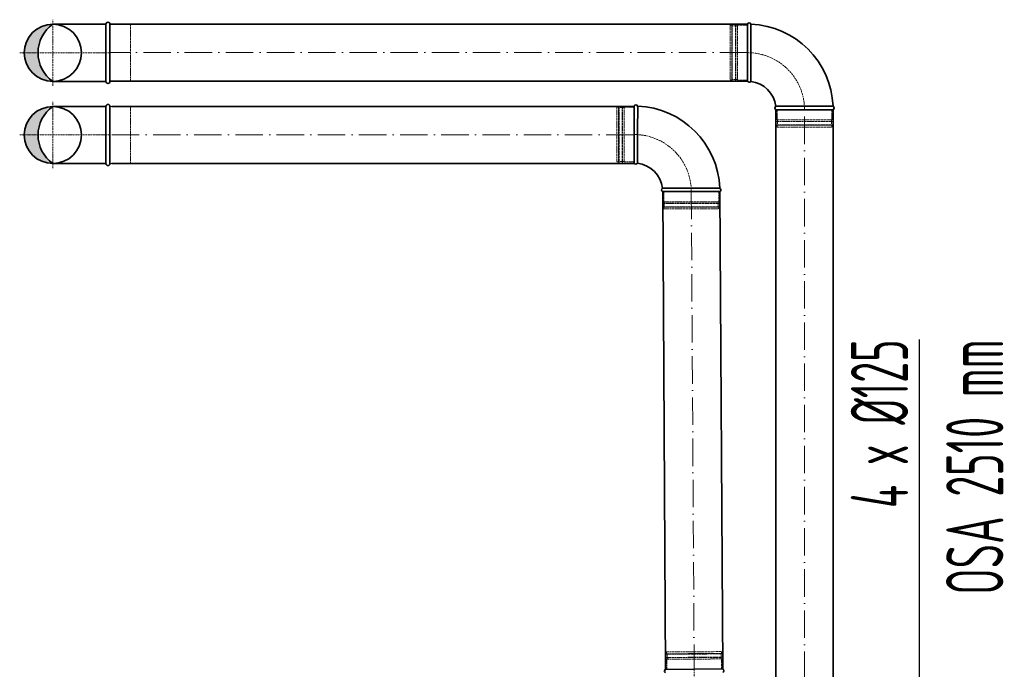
# Model space of a CAD drawing. Header units: millimetres. Extents: x 8221 to 89444, y -105166 to -5578.
# Tile 58 of 118: x 61649 to 63803, y -66051 to -64629. Entities that reach past the tile are written whole.
import ezdxf

# ---------------------------------------------------------------- set-up
doc = ezdxf.new("R2010")
doc.units = ezdxf.units.MM
for name, pattern in [('ACAD_ISO02W100', [15, 12, -3]), ('ACAD_ISO10W100', [18, 12, -3, 0, -3]), ('phl_thick', [0])]:
    doc.linetypes.add(name, pattern=pattern)
for name, color, linetype, lineweight in [('VZT_01 SUP (PŘÍVOD) - OBRYS', 5, 'Continuous', 35), ('VZT_02 SUP (PŘÍVOD) - OSA', 5, 'ACAD_ISO10W100', 5), ('VZT_05 ETA (ODVOD) - OBRYS', 6, 'Continuous', 35), ('VZT_06 ETA (ODVOD) - OSA', 6, 'ACAD_ISO10W100', 5), ('VZT_60_KOTY - DIMENZE', 7, 'Continuous', 5)]:
    doc.layers.add(name, color=color, linetype=linetype, lineweight=lineweight)
doc.layers.add('VZT_03 SUP (PŘÍVOD) - NETISK', color=8, linetype='ACAD_ISO02W100', lineweight=5, plot=False)
doc.layers.add('VZT_07 ETA (ODVOD) - NETISK', color=8, linetype='ACAD_ISO02W100', lineweight=5, plot=False)
doc.styles.add('EVORA_125', font='isocp.shx', dxfattribs={"width": 0.6, "height": 125})

msp = doc.modelspace()

# ---------------------------------------------------------------- hatches: boundary and pattern name
at = {"layer": 'VZT_01 SUP (PŘÍVOD) - OBRYS'}
h = msp.add_hatch(color=256, dxfattribs=at)
h.dxf.hatch_style = 1
h.paths.add_polyline_path([(61721.1, -64943.6, -0.242708), (61688.8, -64881.1), (61658.6, -64881.1, 0.414214)])
h.paths.add_polyline_path([(61658.6, -64881.1), (61688.8, -64881.1, -0.242708), (61721.1, -64818.6, 0.414214)])
at = {"layer": 'VZT_05 ETA (ODVOD) - OBRYS'}
h = msp.add_hatch(color=256, dxfattribs=at)
h.dxf.hatch_style = 1
h.paths.add_polyline_path([(61721.1, -64763.6, -0.242708), (61688.8, -64701.1), (61658.6, -64701.1, 0.414214)])
h.paths.add_polyline_path([(61658.6, -64701.1), (61688.8, -64701.1, -0.242708), (61721.1, -64638.6, 0.414214)])

# ---------------------------------------------------------------- linework, layer by layer
at = {"layer": 'VZT_01 SUP (PŘÍVOD) - OBRYS'}
for p, q in [((62992.9, -64817.6), (62992.9, -64942.6)), ((63055.4, -65005.1), (63180.4, -65005.1)), ((63061.7, -66051.1), (63186.7, -66050.3))]:
    msp.add_line(p, q, dxfattribs=at)
for points in [[(61837.1, -64818.6), (61721.1, -64818.6)], [(61837.1, -64943.6), (61837.1, -64818.6)], [(61846.1, -64943.6), (61846.1, -64818.6)], [(62992.9, -64818.6), (61850.2, -64818.6)], [(61837.1, -64943.6), (61721.1, -64943.6)], [(62992.9, -64943.6), (61850.2, -64943.6)], [(63061.7, -66051.1), (63055.4, -65005.7)], [(63186.7, -66050.3), (63180.4, -65004.9)]]:
    msp.add_lwpolyline(points, dxfattribs=at)
msp.add_circle((61721.1, -64881.1), 62.5, dxfattribs=at)
for centre, radius, start, end in [((61841.6, -64818.6), 4.5, 0, 180), ((62996.7, -64819.2), 4.17, 21.1072, 156.5322), ((62992.9, -65005.1), 187.5, 2.3607, 87.6393), ((61765.5, -64881.1), 76.7, 125.4307, 234.5693), ((61841.6, -64943.6), 4.5, 180, 0), ((62996.7, -64940.9), 4.17, 203.4678, 329.7019), ((62992.9, -65005.1), 62.5, 6.8302, 83.1698), ((63057, -65001.3), 4.17, 120.2981, 246.5322), ((63178.7, -65001.3), 4.17, 293.4678, 68.8928), ((63063.4, -66054.9), 4.17, 113.8168, 246.8877), ((63185.1, -66054.1), 4.17, 293.8102, 66.8811)]:
    msp.add_arc(centre, radius, start, end, dxfattribs=at)
for points, knots in [([(63000.3, -64943), (63000.3, -64943), (63000.3, -64943), (63000.3, -64942.7), (63000.3, -64942.3), (63000.3, -64941.3), (63000.3, -64940.5), (63000.3, -64937.3), (63000.3, -64934.2), (63000.4, -64925.3), (63000.4, -64919.1), (63000.5, -64905), (63000.5, -64897.2), (63000.5, -64881), (63000.5, -64872.7), (63000.5, -64856.9), (63000.6, -64849.4), (63000.6, -64836.2), (63000.6, -64830.6), (63000.6, -64823.7), (63000.6, -64821.5), (63000.6, -64818.5), (63000.6, -64817.7), (63000.6, -64817.7)], [197.067977, 197.067977, 197.067977, 197.067977, 201.792196, 201.792196, 209.190204, 209.190204, 218.040239, 218.040239, 237.760854, 237.760854, 262.206108, 262.206108, 286.831239, 286.831239, 311.323072, 311.323072, 335.946087, 335.946087, 360.704397, 360.704397, 377.088273, 377.088273, 394.105327, 394.105327, 394.105327, 394.105327]), ([(63054.9, -64997.6), (63054.9, -64997.6), (63056.5, -64997.6), (63062.6, -64997.6), (63067.1, -64997.6), (63078.5, -64997.5), (63085.3, -64997.5), (63100.3, -64997.5), (63108.4, -64997.4), (63124.7, -64997.4), (63132.9, -64997.4), (63148.1, -64997.4), (63155, -64997.4), (63166.8, -64997.4), (63171.5, -64997.4), (63178.1, -64997.4), (63179.9, -64997.4), (63180.2, -64997.4), (63180.2, -64997.4), (63180.2, -64997.4)], [0, 0, 0, 0, 24.235852, 24.235852, 48.531845, 48.531845, 73.024415, 73.024415, 97.570898, 97.570898, 122.078339, 122.078339, 146.53579, 146.53579, 170.957495, 170.957495, 195.359468, 195.359468, 197.168246, 197.168246, 197.168246, 197.168246])]:
    msp.add_open_spline(points, degree=3, knots=knots, dxfattribs=at)
at = {"layer": 'VZT_02 SUP (PŘÍVOD) - OSA', "ltscale": 0.3}
for points in [[(61721.1, -64881.1), (61721.1, -64808.6)], [(61648.6, -64881.1), (61721.1, -64881.1)], [(61721.1, -64881.1), (61846.1, -64881.1)], [(61721.1, -64953.6), (61721.1, -64881.1)], [(63124.2, -66050.7), (63125.4, -66248)]]:
    msp.add_lwpolyline(points, dxfattribs=at)
at = {"layer": 'VZT_02 SUP (PŘÍVOD) - OSA', "ltscale": 5}
for points in [[(61850.2, -64881.1), (62992.9, -64881.1)], [(63117.9, -65005.3), (63124.2, -66050.7)]]:
    msp.add_lwpolyline(points, dxfattribs=at)
at = {"layer": 'VZT_02 SUP (PŘÍVOD) - OSA', "ltscale": 0.3}
msp.add_lwpolyline([(63117.9, -65005.1), (63117.9, -65005.1, 0.414214), (62992.9, -64880.1), (62992.9, -64880.1)], format="xyb", dxfattribs=at)
at = {"layer": 'VZT_03 SUP (PŘÍVOD) - NETISK', "ltscale": 0.4}
for p, q in [((62954.9, -64820.1), (62954.9, -64940.1)), ((62958.9, -64820.1), (62954.9, -64820.1)), ((62958.9, -64820.1), (62958.9, -64940.1)), ((62959.4, -64821.1), (62958.9, -64821.1)), ((62959.4, -64819.1), (62959.4, -64941.1)), ((62959.9, -64819.1), (62959.4, -64819.1)), ((62959.9, -64819.1), (62959.9, -64941.1)), ((62966.9, -64821.1), (62959.9, -64821.1)), ((62966.9, -64819.1), (62966.9, -64941.1)), ((62967.4, -64819.1), (62966.9, -64819.1)), ((62967.4, -64819.1), (62967.4, -64941.1)), ((62970.9, -64821.1), (62967.4, -64821.1)), ((62970.9, -64820.1), (62970.9, -64940.1)), ((62992.9, -64820.1), (62970.9, -64820.1)), ((62958.9, -64940.1), (62954.9, -64940.1)), ((62959.4, -64939.1), (62958.9, -64939.1)), ((62959.9, -64941.1), (62959.4, -64941.1)), ((62966.9, -64939.1), (62959.9, -64939.1)), ((62967.4, -64941.1), (62966.9, -64941.1)), ((62970.9, -64939.1), (62967.4, -64939.1)), ((62992.9, -64940.1), (62970.9, -64940.1)), ((63057.9, -65005.1), (63057.9, -65027.1)), ((63177.9, -65005.1), (63177.9, -65027.1)), ((63056.9, -65030.6), (63178.9, -65030.6)), ((63056.9, -65030.6), (63056.9, -65031.1)), ((63056.9, -65031.1), (63178.9, -65031.1)), ((63057.9, -65027.1), (63177.9, -65027.1)), ((63058.9, -65027.1), (63058.9, -65030.6)), ((63058.9, -65031.1), (63058.9, -65038.1)), ((63176.9, -65027.1), (63176.9, -65030.6)), ((63176.9, -65031.1), (63176.9, -65038.1)), ((63178.9, -65030.6), (63178.9, -65031.1)), ((63056.9, -65038.1), (63178.9, -65038.1)), ((63056.9, -65038.1), (63056.9, -65038.6)), ((63056.9, -65038.6), (63178.9, -65038.6)), ((63057.9, -65039.1), (63177.9, -65039.1)), ((63057.9, -65039.1), (63057.9, -65043.1)), ((63057.9, -65043.1), (63177.9, -65043.1)), ((63058.9, -65038.6), (63058.9, -65039.1)), ((63176.9, -65038.6), (63176.9, -65039.1)), ((63177.9, -65039.1), (63177.9, -65043.1)), ((63178.9, -65038.1), (63178.9, -65038.6)), ((63063, -66017.6), (63185, -66016.8)), ((63063, -66018.1), (63185, -66017.3)), ((63063, -66018.1), (63063, -66017.6)), ((63063.1, -66025.1), (63185.1, -66024.3)), ((63064, -66013.1), (63184, -66012.3)), ((63064, -66017.1), (63064, -66013.1)), ((63064, -66017.1), (63184, -66016.3)), ((63065, -66017.5), (63065, -66017)), ((63065.1, -66025), (63065, -66018)), ((63183, -66016.8), (63183, -66016.3)), ((63183.1, -66024.3), (63183, -66017.3)), ((63184, -66016.3), (63184, -66012.3)), ((63185, -66017.3), (63185, -66016.8)), ((63185.1, -66024.8), (63185.1, -66024.3)), ((63063.1, -66025.6), (63185.1, -66024.8)), ((63063.1, -66025.6), (63063.1, -66025.1)), ((63064.1, -66029.1), (63184.1, -66028.3)), ((63064.2, -66051.1), (63064.1, -66029.1)), ((63065.1, -66029), (63065.1, -66025.5)), ((63183.1, -66028.3), (63183.1, -66024.8)), ((63184.2, -66050.3), (63184.1, -66028.3))]:
    msp.add_line(p, q, dxfattribs=at)
msp.add_lwpolyline([(61846.1, -64943.6), (61891.1, -64943.6), (61891.1, -64818.6), (61846.1, -64818.6)], dxfattribs=at)
at = {"layer": 'VZT_05 ETA (ODVOD) - OBRYS'}
for p, q in [((63240.7, -64638.3), (63240.7, -64763.3)), ((63303.2, -64825.8), (63428.2, -64825.8))]:
    msp.add_line(p, q, dxfattribs=at)
for points in [[(61837.1, -64638.6), (61721.1, -64638.6)], [(61837.1, -64763.6), (61837.1, -64638.6)], [(61846.1, -64638.3), (63240.7, -64638.3)], [(61846.1, -64763.6), (61846.1, -64638.6)], [(61837.1, -64763.6), (61721.1, -64763.6)], [(61846.1, -64763.3), (63240.7, -64763.3)], [(63303.2, -64825.8), (63303.2, -66252.4)], [(63428.2, -64825.8), (63428.2, -66252.4)]]:
    msp.add_lwpolyline(points, dxfattribs=at)
msp.add_circle((61721.1, -64701.1), 62.5, dxfattribs=at)
for centre, radius, start, end in [((61765.5, -64701.1), 76.7, 125.4307, 234.5693), ((61841.6, -64638.6), 4.5, 0, 180), ((63244.6, -64639.9), 4.17, 21.1072, 156.5322), ((63240.7, -64825.8), 187.5, 2.3607, 87.6393), ((61841.6, -64763.6), 4.5, 180, 0), ((63244.6, -64761.6), 4.17, 203.4678, 329.7019), ((63240.7, -64825.8), 62.5, 6.8302, 83.1698), ((63304.9, -64821.9), 4.17, 120.2981, 246.5322), ((63426.6, -64821.9), 4.17, 293.4678, 68.8928)]:
    msp.add_arc(centre, radius, start, end, dxfattribs=at)
for points, knots in [([(63248.2, -64763.7), (63248.2, -64763.7), (63248.2, -64763.6), (63248.2, -64763.3), (63248.2, -64763), (63248.2, -64762), (63248.2, -64761.2), (63248.2, -64758), (63248.2, -64754.9), (63248.3, -64746), (63248.3, -64739.8), (63248.3, -64725.7), (63248.4, -64717.9), (63248.4, -64701.6), (63248.4, -64693.4), (63248.4, -64677.5), (63248.4, -64670.1), (63248.4, -64656.9), (63248.4, -64651.3), (63248.4, -64644.3), (63248.4, -64642.2), (63248.4, -64639.2), (63248.4, -64638.4), (63248.4, -64638.4)], [197.067977, 197.067977, 197.067977, 197.067977, 201.792196, 201.792196, 209.190204, 209.190204, 218.040239, 218.040239, 237.760854, 237.760854, 262.206108, 262.206108, 286.831239, 286.831239, 311.323072, 311.323072, 335.946087, 335.946087, 360.704397, 360.704397, 377.088273, 377.088273, 394.105327, 394.105327, 394.105327, 394.105327]), ([(63302.8, -64818.3), (63302.8, -64818.3), (63304.4, -64818.3), (63310.5, -64818.3), (63315, -64818.3), (63326.4, -64818.2), (63333.2, -64818.2), (63348.2, -64818.1), (63356.3, -64818.1), (63372.6, -64818.1), (63380.7, -64818.1), (63395.9, -64818.1), (63402.9, -64818.1), (63414.6, -64818.1), (63419.4, -64818), (63426, -64818), (63427.8, -64818), (63428.1, -64818), (63428.1, -64818), (63428.1, -64818)], [0, 0, 0, 0, 24.235852, 24.235852, 48.531845, 48.531845, 73.024415, 73.024415, 97.570898, 97.570898, 122.078339, 122.078339, 146.53579, 146.53579, 170.957495, 170.957495, 195.359468, 195.359468, 197.168246, 197.168246, 197.168246, 197.168246])]:
    msp.add_open_spline(points, degree=3, knots=knots, dxfattribs=at)
at = {"layer": 'VZT_06 ETA (ODVOD) - OSA', "ltscale": 0.3}
for points in [[(61721.1, -64701.1), (61721.1, -64628.6)], [(61648.6, -64701.1), (61721.1, -64701.1)], [(61721.1, -64701.1), (61846.1, -64701.1)], [(61721.1, -64773.6), (61721.1, -64701.1)]]:
    msp.add_lwpolyline(points, dxfattribs=at)
at = {"layer": 'VZT_06 ETA (ODVOD) - OSA', "ltscale": 5}
for points in [[(63240.7, -64700.8), (61846.1, -64700.8)], [(63365.7, -66252.4), (63365.7, -64825.8)]]:
    msp.add_lwpolyline(points, dxfattribs=at)
at = {"layer": 'VZT_06 ETA (ODVOD) - OSA', "ltscale": 0.3}
msp.add_lwpolyline([(63365.7, -64825.8), (63365.7, -64825.8, 0.414214), (63240.7, -64700.8), (63240.7, -64700.8)], format="xyb", dxfattribs=at)
at = {"layer": 'VZT_07 ETA (ODVOD) - NETISK', "ltscale": 0.4}
for p, q in [((63202.7, -64640.8), (63202.7, -64760.8)), ((63206.7, -64640.8), (63202.7, -64640.8)), ((63206.7, -64640.8), (63206.7, -64760.8)), ((63207.2, -64641.8), (63206.7, -64641.8)), ((63207.2, -64639.8), (63207.2, -64761.8)), ((63207.7, -64639.8), (63207.2, -64639.8)), ((63207.7, -64639.8), (63207.7, -64761.8)), ((63214.7, -64641.8), (63207.7, -64641.8)), ((63214.7, -64639.8), (63214.7, -64761.8)), ((63215.2, -64639.8), (63214.7, -64639.8)), ((63215.2, -64639.8), (63215.2, -64761.8)), ((63218.7, -64641.8), (63215.2, -64641.8)), ((63218.7, -64640.8), (63218.7, -64760.8)), ((63240.7, -64640.8), (63218.7, -64640.8)), ((63206.7, -64760.8), (63202.7, -64760.8)), ((63207.2, -64759.8), (63206.7, -64759.8)), ((63207.7, -64761.8), (63207.2, -64761.8)), ((63214.7, -64759.8), (63207.7, -64759.8)), ((63215.2, -64761.8), (63214.7, -64761.8)), ((63218.7, -64759.8), (63215.2, -64759.8)), ((63240.7, -64760.8), (63218.7, -64760.8)), ((63305.7, -64825.8), (63305.7, -64847.8)), ((63425.7, -64825.8), (63425.7, -64847.8)), ((63304.7, -64851.3), (63426.7, -64851.3)), ((63304.7, -64851.3), (63304.7, -64851.8)), ((63304.7, -64851.8), (63426.7, -64851.8)), ((63304.7, -64858.8), (63426.7, -64858.8)), ((63304.7, -64858.8), (63304.7, -64859.3)), ((63304.7, -64859.3), (63426.7, -64859.3)), ((63305.7, -64847.8), (63425.7, -64847.8)), ((63305.7, -64859.8), (63425.7, -64859.8)), ((63305.7, -64859.8), (63305.7, -64863.8)), ((63306.7, -64847.8), (63306.7, -64851.3)), ((63306.7, -64851.8), (63306.7, -64858.8)), ((63306.7, -64859.3), (63306.7, -64859.8)), ((63424.7, -64847.8), (63424.7, -64851.3)), ((63424.7, -64851.8), (63424.7, -64858.8)), ((63424.7, -64859.3), (63424.7, -64859.8)), ((63425.7, -64859.8), (63425.7, -64863.8)), ((63426.7, -64851.3), (63426.7, -64851.8)), ((63426.7, -64858.8), (63426.7, -64859.3)), ((63305.7, -64863.8), (63425.7, -64863.8))]:
    msp.add_line(p, q, dxfattribs=at)
msp.add_lwpolyline([(61846.1, -64763.6), (61891.1, -64763.6), (61891.1, -64638.6), (61846.1, -64638.6)], dxfattribs=at)
at = {"layer": 'VZT_60_KOTY - DIMENZE', "linetype": 'ByBlock', "lineweight": -2}
msp.add_line((63617.2, -66081.1), (63617.2, -65936.4), dxfattribs=at)
msp.add_lwpolyline([(63617.2, -65936.4), (63617.2, -65328.6)], dxfattribs=at)

# ---------------------------------------------------------------- texts
at = {"layer": 'VZT_60_KOTY - DIMENZE', "linetype": 'phl_thick', "insert": (63467.2, -65328.6), "char_height": 125, "attachment_point": 3, "rotation": 90, "style": 'EVORA_125'}
msp.add_mtext('4 x %%C125\\POSA 2510 mm', dxfattribs=at)

doc.saveas('drawing.dxf')
